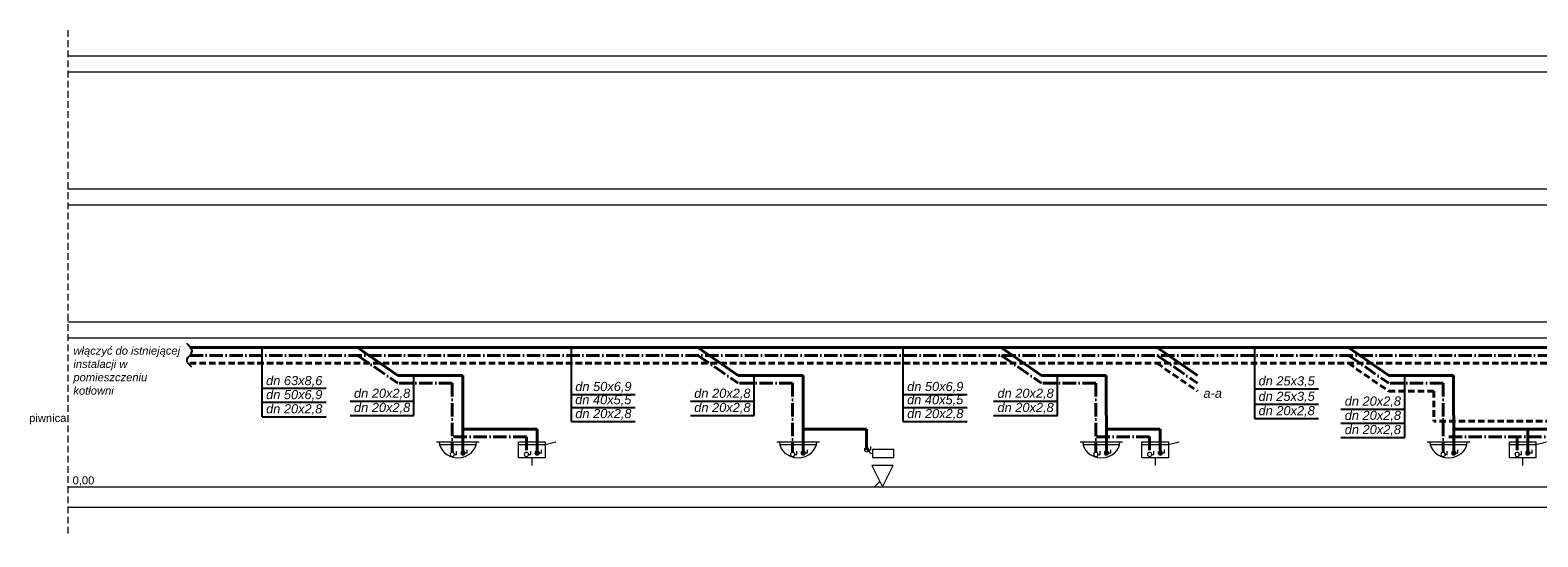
# Model space of a CAD drawing. Header units: millimetres. Extents: x 140532 to 182405, y -11883 to 1516.
# Tile 17 of 23: x 154176 to 157006, y 234 to 1186. Entities that reach past the tile are written whole.
import ezdxf

# ---------------------------------------------------------------- set-up
doc = ezdxf.new("R2010")
doc.units = ezdxf.units.MM
for name, pattern in [('DASHED', [19.05, 12.7, -6.35]), ('H2OCW', [0]), ('H2OCYR', [181.05, 120.7, -60.35]), ('H2OHW', [371.354, 250.4, -60.35, 0.254, -60.35])]:
    doc.linetypes.add(name, pattern=pattern)
for name, color, linetype, lineweight in [('H20_ARMATURA', 7, 'Continuous', 13), ('H20_PRZYBORY', 7, 'Continuous', 13), ('H20_STROPY', 8, 'Continuous', 13), ('SAN_Przewody ciepłej wody H2O na rzucie', 1, 'H2OHW', 40), ('SAN_Przybory H2O na rzucie', 7, 'Continuous', 13), ('woda opis', 7, 'Continuous', 25)]:
    doc.layers.add(name, color=color, linetype=linetype, lineweight=lineweight)
doc.layers.add('SAN_Etykiety przewodów H2O na rzucie', color=7, linetype='Continuous')
doc.layers.add('SAN_Przewody cyrkulacji H2O na rzucie', color=7, linetype='Continuous', lineweight=40, true_color=0x800080)
doc.layers.add('SAN_Przewody zimnej wody H2O na rzucie', color=7, linetype='Continuous', lineweight=40, true_color=0x4aa5ff)
doc.styles.add('Etykiety przewodów H2O na rzucie', font='ariali.ttf')

# ---------------------------------------------------------------- blocks, each defined once
blk = doc.blocks.new('UMYW1')
at = {"layer": 'H20_PRZYBORY'}
for p, q in [((-40, 0), (40, 0)), ((-34, -5), (34, -5))]:
    blk.add_line(p, q, dxfattribs=at)
blk.add_ellipse((0, 0), major_axis=(35, 0), ratio=0.857143, start_param=3.141593, end_param=6.283185, dxfattribs=at)
blk = doc.blocks.new('ZLEW1KR')
at = {"layer": 'H20_PRZYBORY'}
for p, q in [((25, -5), (45, 0)), ((-25, -5), (25, -5)), ((0, -30), (0, -45))]:
    blk.add_line(p, q, dxfattribs=at)
blk.add_lwpolyline([(-25, 0), (25, 0), (25, -30), (-25, -30), (-25, 0)], dxfattribs=at)
blk = doc.blocks.new('ZKULM')
at = {"layer": 'H20_ARMATURA'}
for p, q in [((0, 4), (0, 8)), ((0, 8), (6, 8))]:
    blk.add_line(p, q, dxfattribs=at)
blk.add_circle((0, 0), 4, dxfattribs=at)
blk = doc.blocks.new('MUSTWS')
at = {"layer": 'H20_PRZYBORY'}
blk.add_line((15, 0), (5, 10), dxfattribs=at)
blk.add_lwpolyline([(-20, 40), (20, 40), (0, 0), (-20, 40)], dxfattribs=at)
blk = doc.blocks.new('ZBPL')
at = {"layer": 'SAN_Przybory H2O na rzucie'}
blk.add_lwpolyline([(-200, 0), (200, 0), (200, -150), (-200, -150), (-200, 0)], dxfattribs=at)
blk.add_circle((300, 0), 10, dxfattribs=at)
at = {"layer": 'SAN_Przybory H2O na rzucie', "linetype": 'Continuous'}
blk.add_open_spline([(200, -80), (240, -80), (240, -70), (250, -60), (250, -60), (260, -50), (270, 0), (300, 0)], degree=3, knots=[0, 0, 0, 0, 0.125, 0.125, 0.125, 0.125001, 1, 1, 1, 1], dxfattribs=at)

msp = doc.modelspace()

# ---------------------------------------------------------------- linework, layer by layer
at = {"layer": 'H20_STROPY', "linetype": 'DASHED'}
msp.add_line((154246.8, 1186.5), (154246.8, 234.2), dxfattribs=at)
at = {"layer": 'H20_STROPY'}
for p, q in [((154246.8, 1138), (159453.5, 1138)), ((154246.8, 1108), (159453.5, 1108)), ((154246.8, 888), (159453.5, 888)), ((154246.8, 888), (159453.5, 888)), ((154246.8, 858), (159453.5, 858)), ((154246.8, 858), (159453.5, 858)), ((154246.8, 638), (159151.2, 638)), ((154246.8, 638), (159453.5, 638)), ((154246.8, 608), (155806.8, 608)), ((154246.8, 608), (159453.5, 608)), ((154246.8, 328), (159453.5, 328)), ((154246.8, 290), (159453.5, 290))]:
    msp.add_line(p, q, dxfattribs=at)
at = {"layer": 'SAN_Etykiety przewodów H2O na rzucie'}
for p, q in [((154611.8, 459.9), (154611.8, 589.9)), ((155192.1, 450.9), (155192.1, 589.9)), ((155815, 450.9), (155815, 589.9)), ((156474.5, 587.4), (156474.5, 456.4)), ((154896.6, 462.4), (154896.6, 537.7)), ((155535.2, 462.4), (155535.2, 537.7)), ((156104.3, 462.4), (156104.3, 537.7)), ((156756.1, 420.9), (156756.1, 537.7)), ((154731.6, 512.9), (154611.8, 512.9)), ((156474.5, 512.4), (156594.3, 512.4)), ((154731.6, 486.6), (154611.8, 486.6)), ((154776.8, 489.1), (154896.6, 489.1)), ((155192.1, 501.8), (155311.9, 501.8)), ((155415.4, 489.1), (155535.2, 489.1)), ((155815, 501.8), (155934.8, 501.8)), ((155984.5, 489.1), (156104.3, 489.1)), ((156474.5, 483.4), (156594.3, 483.4)), ((154611.8, 459.9), (154731.6, 459.9)), ((154776.8, 462.4), (154896.6, 462.4)), ((155191.9, 477), (155311.7, 477)), ((155415.4, 462.4), (155535.2, 462.4)), ((155814.8, 477), (155934.6, 477)), ((155984.5, 462.4), (156104.3, 462.4)), ((156474.5, 456.4), (156594.3, 456.4)), ((156636.3, 474.4), (156756.1, 474.4)), ((155192.1, 450.9), (155311.9, 450.9)), ((155815, 450.9), (155934.8, 450.9)), ((156636.3, 447.6), (156756.1, 447.6)), ((156636.3, 420.9), (156756.1, 420.9))]:
    msp.add_line(p, q, dxfattribs=at)
msp.add_spline([(154480, 553.1), (154470.7, 567.4), (154480, 581.7), (154470.4, 597.5)], degree=3, dxfattribs=at)
at = {"layer": 'SAN_Przewody ciepłej wody H2O na rzucie', "linetype": 'H2OHW', "ltscale": 0.1}
for p, q in [((154475.8, 575.2), (157723.9, 575.2)), ((154790.9, 575.2), (154866.6, 522.9)), ((155429.5, 575.2), (155505.2, 522.9)), ((155998.6, 575.2), (156074.3, 522.9)), ((156291.3, 575.2), (156367.1, 522.9)), ((156650.4, 575.2), (156726.1, 522.9)), ((154968.6, 522.9), (154866.6, 522.9)), ((154968.6, 522.9), (154968.6, 392)), ((155607.3, 522.9), (155505.2, 522.9)), ((155607.3, 522.9), (155607.3, 392)), ((156176.4, 522.9), (156074.3, 522.9)), ((156176.4, 522.9), (156176.4, 392)), ((156828.1, 522.9), (156726.1, 522.9)), ((156828.1, 522.9), (156828.1, 392)), ((155107.7, 422.1), (154968.6, 422.1)), ((155107.7, 422.1), (155107.7, 392)), ((156277.3, 422.1), (156176.4, 422.1)), ((156277.3, 422.1), (156277.3, 392)), ((157087.1, 422.1), (156828.1, 422.1)), ((156967.2, 422.1), (156967.2, 392))]:
    msp.add_line(p, q, dxfattribs=at)
at = {"layer": 'SAN_Przewody cyrkulacji H2O na rzucie', "linetype": 'H2OCYR', "ltscale": 0.1}
for p, q in [((154475.8, 560.4), (157723.9, 560.4)), ((156291.3, 560.4), (156367.1, 508.2)), ((156650.4, 560.4), (156726.1, 508.2)), ((156810.9, 508.2), (156726.1, 508.2)), ((156810.9, 508.2), (156810.9, 451.6)), ((157086.9, 451.6), (156810.9, 451.6))]:
    msp.add_line(p, q, dxfattribs=at)
at = {"layer": 'SAN_Przewody zimnej wody H2O na rzucie', "linetype": 'H2OCW'}
for p, q in [((157743.4, 589.9), (154475.8, 589.9)), ((154790.9, 589.9), (154866.6, 537.7)), ((155429.5, 589.9), (155505.2, 537.7)), ((155998.6, 589.9), (156074.3, 537.7)), ((156291.3, 589.9), (156367.1, 537.7)), ((156650.4, 589.9), (156726.1, 537.7)), ((154988.3, 537.7), (154866.6, 537.7)), ((154988.3, 537.7), (154988.6, 388)), ((155626.9, 537.7), (155505.2, 537.7)), ((155626.9, 537.7), (155627.3, 388)), ((156196, 537.7), (156074.3, 537.7)), ((156196, 537.7), (156196.4, 388)), ((156847.8, 537.7), (156726.1, 537.7)), ((156847.8, 537.7), (156848.1, 388)), ((155127.6, 436.8), (154988.5, 436.8)), ((155127.6, 436.8), (155127.7, 388)), ((155746.2, 436.8), (155627.1, 436.8)), ((155746.2, 436.8), (155746.2, 398)), ((156297.1, 436.8), (156196.3, 436.8)), ((156297.1, 436.8), (156297.3, 388)), ((157106.8, 436.8), (156848, 436.8)), ((156987.1, 436.8), (156987.2, 388))]:
    msp.add_line(p, q, dxfattribs=at)

# ---------------------------------------------------------------- block references
at = {"layer": 'H20_ARMATURA', "xscale": -1}
for p, rotation in [((154988.6, 392), 270.0005935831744), ((155127.7, 392), 270.0005935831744), ((155627.3, 392), 270.0005935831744), ((155746.2, 398), 270), ((156196.4, 392), 270.0005935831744), ((156297.3, 392), 270.0005935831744), ((156848.1, 392), 270.0005935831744), ((156987.2, 392), 270.0005935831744), ((154968.6, 389), 270.0005935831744), ((155107.7, 389), 270.0005935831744), ((155607.3, 389), 270.0005935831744), ((156176.4, 389), 270.0005935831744), ((156277.3, 389), 270.0005935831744), ((156828.1, 389), 270.0005935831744), ((156967.2, 389), 270.0005935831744)]:
    msp.add_blockref('ZKULM', p, dxfattribs=dict(at, rotation=rotation))
at = {"layer": 'H20_PRZYBORY', "rotation": 359.995458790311}
for p in [(154979, 413), (155617.6, 413), (156186.7, 413), (156838.4, 413)]:
    msp.add_blockref('UMYW1', p, dxfattribs=at)
at = {"layer": 'H20_PRZYBORY'}
for p in [(155118.1, 413), (156287.6, 413), (156977.5, 413)]:
    msp.add_blockref('ZLEW1KR', p, dxfattribs=at)
at = {"layer": 'H20_PRZYBORY', "xscale": -0.1, "yscale": 0.1, "zscale": 0.1}
msp.add_blockref('ZBPL', (155777.5, 398.5), dxfattribs=at)
at = {"layer": 'H20_PRZYBORY', "xscale": -1}
msp.add_blockref('MUSTWS', (155776.2, 328), dxfattribs=at)

# ---------------------------------------------------------------- texts
at = {"layer": 'H20_PRZYBORY', "char_height": 15, "attachment_point": 1}
for s, insert in [('{\\f@Arial Unicode MS|b0|i0|c238|p34;piwnica}', (154174.4, 465.1)), ('{\\f@Arial Unicode MS|b0|i0|c238|p34;0,00}', (154255.9, 347.9))]:
    msp.add_mtext_dynamic_manual_height_columns(s, width=21.464, gutter_width=12.5, heights=[0], dxfattribs=dict(at, insert=insert))
at = {"layer": 'SAN_Etykiety przewodów H2O na rzucie', "style": 'Etykiety przewodów H2O na rzucie'}
for s, p in [('dn 63x8,6', (154619.1, 519.3)), ('dn 50x6,9', (154619.1, 493)), ('dn 20x2,8', (154784.1, 495.5)), ('dn 50x6,9', (155199.4, 508.2)), ('dn 20x2,8', (155422.7, 495.5)), ('dn 50x6,9', (155822.3, 508.2)), ('dn 20x2,8', (155991.8, 495.5)), ('dn 25x3,5', (156481.8, 518.8)), ('dn 20x2,8', (154619.1, 466.3)), ('dn 20x2,8', (154784.1, 468.8)), ('dn 40x5,5', (155199.2, 483.4)), ('dn 20x2,8', (155422.7, 468.8)), ('dn 40x5,5', (155822.1, 483.4)), ('dn 20x2,8', (155991.8, 468.8)), ('a-a', (156378.4, 495.5)), ('dn 25x3,5', (156481.8, 489.8)), ('dn 20x2,8', (156481.8, 462.8)), ('dn 20x2,8', (156643.6, 480.8)), ('dn 20x2,8', (155199.4, 457.3)), ('dn 20x2,8', (155822.3, 457.3)), ('dn 20x2,8', (156643.6, 454)), ('dn 20x2,8', (156643.6, 427.3))]:
    msp.add_text(s, height=17.2, dxfattribs=at).set_placement(p)
at = {"layer": 'woda opis', "insert": (154257.4, 591.6), "char_height": 15, "width": 437.071, "attachment_point": 1}
msp.add_mtext('{\\fArial|b0|i1|c238|p34;włączyć do istniejącej \\Pinstalacji w \\Ppomieszczeniu \\Pkotłowni}', dxfattribs=at)

doc.saveas('drawing.dxf')
